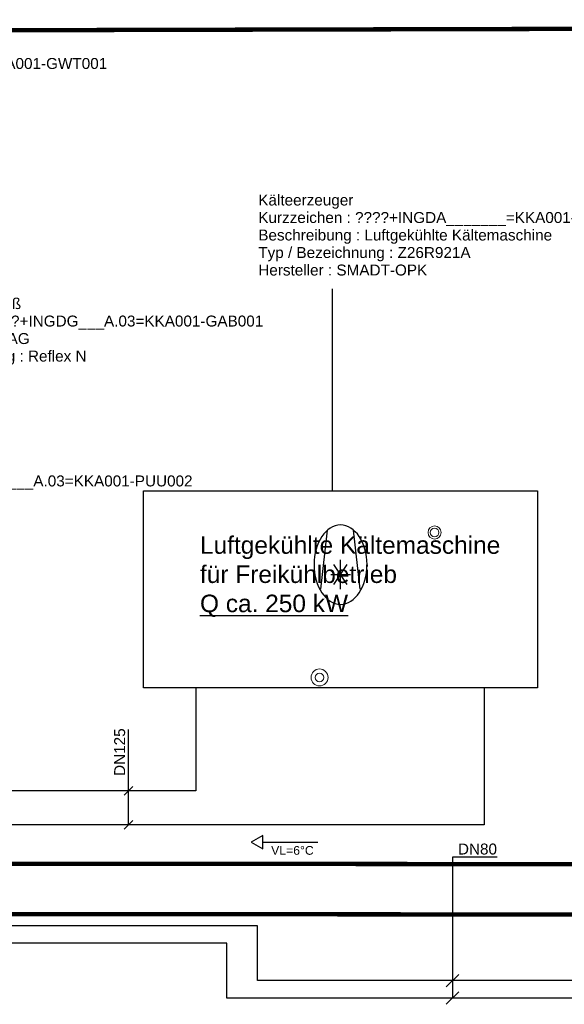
# Model space of a CAD drawing. Header units: metres. Extents: x 0 to 65.3, y 0 to 32.2.
# Tile 14 of 17: x 44.5 to 50.7, y 11.3 to 22.6. Entities that reach past the tile are written whole.
import ezdxf

# ---------------------------------------------------------------- set-up
doc = ezdxf.new("R2010")
doc.units = ezdxf.units.M
doc.layers.get('0').update_dxf_attribs({"lineweight": 0})
for name, color, linetype in [('003ARCH_A', 7, 'Continuous'), ('003ARCH_MOE', 252, 'Continuous'), ('004TGA_H', 254, 'Continuous'), ('004TX_TXT', 7, 'Continuous')]:
    doc.layers.add(name, color=color, linetype=linetype)
doc.styles.add('ARIAL', font='arial.ttf')
doc.styles.get("Standard").update_dxf_attribs({"font": 'arial.ttf'})

# ---------------------------------------------------------------- blocks, each defined once
blk = doc.blocks.new('Kältemaschine')
at = {"color": 0, "linetype": 'ByBlock'}
for p, q in [((14.682, 18.89), (19.182, 18.89)), ((14.682, 16.64), (14.682, 18.89)), ((19.182, 18.89), (19.182, 16.64)), ((16.707, 17.765), (16.782, 18.44)), ((17.157, 17.765), (17.082, 18.44)), ((16.857, 17.822), (17.007, 18.047)), ((17.007, 17.822), (16.857, 18.047)), ((16.932, 17.765), (16.932, 18.103)), ((16.82, 17.934), (17.045, 17.934)), ((19.182, 16.64), (14.682, 16.64))]:
    blk.add_line(p, q, dxfattribs=at)
blk.add_ellipse((16.932, 18.047), major_axis=(0, 0.454), ratio=0.666667, start_param=-1.570796, end_param=4.712389, dxfattribs=at)
blk = doc.blocks.new('Kälteerzeuger KG400.070.070.110')
for s, p in [('Kälteerzeuger', (0, 0)), ('Kurzzeichen : ', (0, -0.2)), ('Beschreibung : ', (0, -0.4)), ('Typ / Bezeichnung : ', (0, -0.6)), ('Hersteller : ', (0, -0.8))]:
    blk.add_text(s, height=0.125).set_placement(p)
at = {"flags": 1}
for tag, p in [('NUMMER', (0, 0)), ('KURZTEXT', (0, 0)), ('MB.100.10.110', (0, -0.8)), ('MB.100.20.500', (0, -0.8)), ('KG400.099.003.112', (0, -0.8)), ('KG400.099.003.500', (0, -0.8)), ('KG400.099.003.103', (0, -0.8)), ('KG400.030.004.100', (0, -0.8)), ('KG400.030.004.110', (0, -0.8)), ('KG400.030.004.115', (0, -0.8)), ('KG400.030.004.200', (0, -0.8)), ('KG400.030.004.128', (0, -0.8)), ('KG400.030.004.137', (0, -0.8)), ('KG400.030.004.134', (0, -0.8)), ('KG400.030.004.136', (0, -0.8)), ('KG400.030.004.135', (0, -0.8)), ('MB.100.20.110', (0, -0.8)), ('MB.100.20.100', (0, -0.8)), ('MB.100.90.100', (0, -0.8))]:
    blk.add_attdef(tag, p, '', height=0.125, dxfattribs=at)
for tag, p in [('MB.100.110.100', (1.106, -0.2)), ('MB.100.110.110', (1.213, -0.4)), ('MB.100.10.100', (1.592, -0.6)), ('MB.100.20.120', (0.893, -0.8))]:
    blk.add_attdef(tag, p, '', height=0.125)
blk = doc.blocks.new('Wärmetauscher KG400.099.140')
for s, p in [('Wärmetauscher', (0, 0)), ('Kurzzeichen : ', (0, -0.2)), ('Beschreibung : ', (0, -0.4)), ('Typ / Bezeichnung : ', (0, -0.6)), ('Hersteller : ', (0, -0.8))]:
    blk.add_text(s, height=0.125).set_placement(p)
at = {"flags": 1}
for tag, p in [('NUMMER', (0, 0)), ('KURZTEXT', (0, 0)), ('MB.100.10.110', (0, -0.8)), ('MB.100.20.500', (0, -0.8)), ('KG400.099.004.210', (0, -0.8)), ('KG400.099.004.200', (0, -0.8)), ('KG400.099.003.100', (0, -0.8)), ('KG400.099.003.307', (0, -0.8)), ('MB.100.20.110', (0, -0.8)), ('MB.100.20.100', (0, -0.8)), ('MB.100.90.100', (0, -0.8))]:
    blk.add_attdef(tag, p, '', height=0.125, dxfattribs=at)
for tag, p in [('MB.100.110.100', (1.106, -0.2)), ('MB.100.110.110', (1.213, -0.4)), ('MB.100.10.100', (1.592, -0.6)), ('MB.100.20.120', (0.893, -0.8))]:
    blk.add_attdef(tag, p, '', height=0.125)
blk = doc.blocks.new('Ausdehnungsgefäß KG400.099.130')
for s, p in [('Ausdehnungsgefäß', (0, 0)), ('Kurzzeichen : ', (0, -0.2)), ('Beschreibung : ', (0, -0.4)), ('Typ / Bezeichnung : ', (0, -0.6)), ('Hersteller : ', (0, -0.8))]:
    blk.add_text(s, height=0.125).set_placement(p)
at = {"flags": 1}
for tag, p in [('NUMMER', (0, 0)), ('KURZTEXT', (0, 0)), ('MB.100.10.110', (0, -0.8)), ('MB.100.20.500', (0, -0.8)), ('KG400.099.003.307', (0, -0.8)), ('KG400.099.002.120', (0, -0.8)), ('KG400.099.003.305', (0, -0.8)), ('KG400.099.002.125', (0, -0.8)), ('MB.100.20.110', (0, -0.8)), ('MB.100.20.100', (0, -0.8)), ('MB.100.90.100', (0, -0.8))]:
    blk.add_attdef(tag, p, '', height=0.125, dxfattribs=at)
for tag, p in [('MB.100.110.100', (1.106, -0.2)), ('MB.100.110.110', (1.213, -0.4)), ('MB.100.10.100', (1.592, -0.6)), ('MB.100.20.120', (0.893, -0.8))]:
    blk.add_attdef(tag, p, '', height=0.125)
blk = doc.blocks.new('Umwälzpumpe KG400.099.100')
for s, p in [('Umwälzpumpe', (0, 0)), ('Kurzzeichen : ', (0, -0.2)), ('Beschreibung : ', (0, -0.4)), ('Typ / Bezeichnung : ', (0, -0.6)), ('Hersteller : ', (0, -0.8))]:
    blk.add_text(s, height=0.125).set_placement(p)
at = {"flags": 1}
for tag, p in [('NUMMER', (0, 0)), ('KURZTEXT', (0, 0)), ('MB.100.10.110', (0, -0.8)), ('MB.100.20.500', (0, -0.8)), ('KG400.099.003.500', (0, -0.8)), ('KG400.099.003.103', (0, -0.8)), ('KG400.099.003.167', (0, -0.8)), ('KG400.099.003.166', (0, -0.8)), ('KG400.099.003.307', (0, -0.8)), ('MB.100.20.110', (0, -0.8)), ('MB.100.20.100', (0, -0.8)), ('MB.100.90.100', (0, -0.8))]:
    blk.add_attdef(tag, p, '', height=0.125, dxfattribs=at)
for tag, p in [('MB.100.110.100', (1.106, -0.2)), ('MB.100.110.110', (1.213, -0.4)), ('MB.100.10.100', (1.592, -0.6)), ('MB.100.20.120', (0.893, -0.8))]:
    blk.add_attdef(tag, p, '', height=0.125)

msp = doc.modelspace()

# ---------------------------------------------------------------- linework, layer by layer
at = {"layer": '003ARCH_A', "color": 9, "linetype": 'Continuous', "lineweight": 0, "const_width": 0.05, "flags": 128}
for points in [[(53.471, 22.881), (53.518, 12.357), (14.609, 12.383), (14.563, 22.496), (4.499, 22.547)], [(52.897, 22.483), (52.895, 12.932), (15.121, 12.963), (15.111, 22.392), (52.897, 22.483)]]:
    msp.add_lwpolyline(points, dxfattribs=at)
at = {"layer": '003ARCH_A', "color": 9, "linetype": 'Continuous', "lineweight": 0}
for centre, radius in [((49.265, 16.723), 0.0747), ((49.265, 16.723), 0.0504), ((47.95, 15.067), 0.0972), ((47.95, 15.067), 0.0498)]:
    msp.add_circle(centre, radius, dxfattribs=at)
at = {"layer": '004TGA_H', "color": 200}
for p, q in [((46.535, 14.939), (46.535, 13.771)), ((46.535, 13.771), (42.562, 13.771))]:
    msp.add_line(p, q, dxfattribs=at)
at = {"layer": '004TGA_H', "color": 160}
for p, q in [((49.831, 14.939), (49.831, 13.382)), ((49.831, 13.382), (42.172, 13.382))]:
    msp.add_line(p, q, dxfattribs=at)
at = {"layer": '004TGA_H', "color": 154}
msp.add_line((47.303, 13.185), (47.929, 13.185), dxfattribs=at)
at = {"layer": '004TGA_H', "color": 80}
for p, q in [((47.24, 12.23), (40.251, 12.23)), ((47.24, 11.603), (47.24, 12.23)), ((53.165, 11.603), (47.24, 11.603))]:
    msp.add_line(p, q, dxfattribs=at)
at = {"layer": '004TGA_H', "color": 120}
for p, q in [((46.89, 12.03), (39.893, 12.03)), ((46.89, 11.403), (46.89, 12.03)), ((52.876, 11.403), (46.89, 11.403))]:
    msp.add_line(p, q, dxfattribs=at)
at = {"layer": '004TGA_H', "color": 154, "linetype": 'Continuous'}
msp.add_lwpolyline([(47.17, 13.185), (47.303, 13.108), (47.303, 13.262)], close=True, dxfattribs=at)
at = {"layer": '004TX_TXT', "color": 7}
for p, q in [((48.096, 19.507), (48.096, 17.199)), ((49.982, 13.013), (49.47, 13.013)), ((49.47, 13.013), (49.47, 11.403)), ((49.399, 11.532), (49.541, 11.674)), ((49.399, 11.332), (49.541, 11.474))]:
    msp.add_line(p, q, dxfattribs=at)
at = {"layer": '004TX_TXT', "color": 7, "ltscale": 0.5}
for p, q in [((45.768, 13.382), (45.768, 14.473)), ((45.818, 13.821), (45.718, 13.721)), ((45.818, 13.432), (45.718, 13.332))]:
    msp.add_line(p, q, dxfattribs=at)

# ---------------------------------------------------------------- block references
at = {"layer": '003ARCH_MOE', "color": 150}
msp.add_blockref('Kältemaschine', (31.258, -1.691), dxfattribs=at)
at = {"layer": '004TX_TXT', "color": 7}
ref = msp.add_blockref('Wärmetauscher KG400.099.140', (41.205, 22.22), dxfattribs=at)
ref.add_attrib('MB.100.110.100', '????+INGDG___A.03=KKA001-GWT001', (42.311, 22.02), dxfattribs={"layer": '0', "color": 7, "height": 0.125})
ref.add_attrib('MB.100.110.110', 'Wärmetauscher 01', (42.418, 21.82), dxfattribs={"layer": '0', "color": 7, "height": 0.125})
ref.add_attrib('MB.100.10.100', 'PUS2500', (42.797, 21.62), dxfattribs={"layer": '0', "color": 7, "height": 0.125})
ref.add_attrib('MB.100.20.120', 'Altmayer BTD', (42.098, 21.42), dxfattribs={"layer": '0', "color": 7, "height": 0.125})
ref = msp.add_blockref('Kälteerzeuger KG400.070.070.110', (47.25, 20.46), dxfattribs=at)
ref.add_attrib('MB.100.110.100', '????+INGDA_______=KKA001-KGE001', (48.356, 20.26), dxfattribs={"layer": '0', "color": 7, "height": 0.125})
ref.add_attrib('MB.100.110.110', 'Luftgekühlte Kältemaschine', (48.463, 20.06), dxfattribs={"layer": '0', "color": 7, "height": 0.125})
ref.add_attrib('MB.100.10.100', 'Z26R921A', (48.842, 19.86), dxfattribs={"layer": '0', "color": 7, "height": 0.125})
ref.add_attrib('MB.100.20.120', 'SMADT-OPK', (48.143, 19.66), dxfattribs={"layer": '0', "color": 7, "height": 0.125})
ref = msp.add_blockref('Ausdehnungsgefäß KG400.099.130', (43.026, 19.277), dxfattribs=at)
ref.add_attrib('MB.100.110.100', '????+INGDG___A.03=KKA001-GAB001', (44.133, 19.077), dxfattribs={"layer": '0', "color": 7, "height": 0.125})
ref.add_attrib('MB.100.110.110', 'MAG', (44.24, 18.877), dxfattribs={"layer": '0', "color": 7, "height": 0.125})
ref.add_attrib('MB.100.10.100', 'Reflex N', (44.618, 18.677), dxfattribs={"layer": '0', "color": 7, "height": 0.125})
ref.add_attrib('MB.100.20.120', 'Reflex', (43.919, 18.477), dxfattribs={"layer": '0', "color": 7, "height": 0.125})
ref = msp.add_blockref('Umwälzpumpe KG400.099.100', (42.218, 17.45), dxfattribs=at)
ref.add_attrib('MB.100.110.100', '????+INGDG___A.03=KKA001-PUU002', (43.325, 17.25), dxfattribs={"layer": '0', "color": 7, "height": 0.125})

# ---------------------------------------------------------------- texts
at = {"layer": '004TX_TXT', "color": 7, "insert": (46.584, 16.68), "char_height": 0.2, "width": 118.28216, "attachment_point": 1, "style": 'ARIAL'}
msp.add_mtext('{\\fArial|b0|i0|c238|p34;Luftgekühlte Kältemaschine\\Pfür Freikühlbetrieb\\P\\LQ \\fArial|b0|i0|c0|p34;ca. 250\\fArial|b0|i0|c238|p34; kW\\l }', dxfattribs=at)
at = {"layer": '004TX_TXT', "color": 7, "ltscale": 0.5, "insert": (45.603, 13.942), "char_height": 0.125, "width": 0.53002, "attachment_point": 1, "rotation": 90, "style": 'ARIAL'}
msp.add_mtext('DN125', dxfattribs=at)
at = {"layer": '004TX_TXT', "color": 7, "ltscale": 0.5, "insert": (49.532, 13.169), "char_height": 0.125, "width": 1.28794, "attachment_point": 1, "line_spacing_factor": 0.9, "style": 'ARIAL'}
msp.add_mtext('DN80', dxfattribs=at)
at = {"layer": '004TX_TXT', "color": 7, "ltscale": 0.5, "insert": (47.397, 13.141), "char_height": 0.1, "width": 0.53002, "attachment_point": 1, "style": 'ARIAL'}
msp.add_mtext('VL=6°C', dxfattribs=at)

doc.saveas('drawing.dxf')
